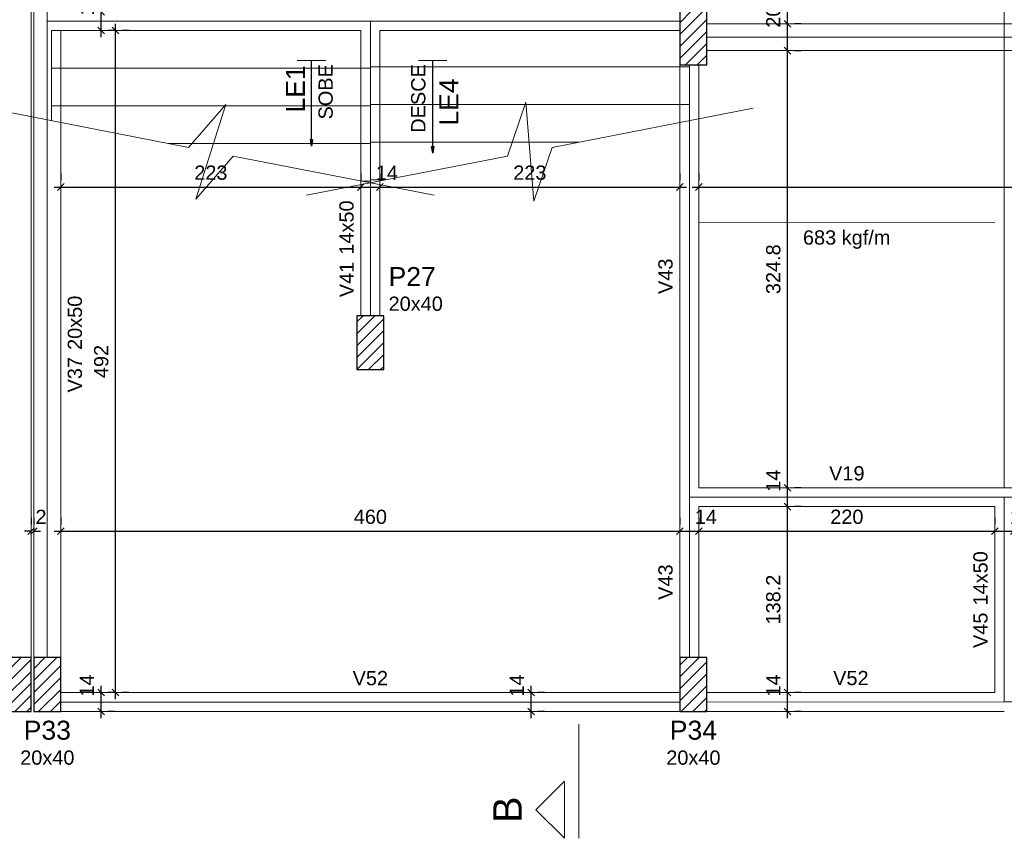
# Model space of a CAD drawing. Header units: millimetres. Extents: x 10 to 1250, y -62 to 528.
# Tile 158 of 193: x 67 to 81, y 225 to 237. Entities that reach past the tile are written whole.
import ezdxf

# ---------------------------------------------------------------- set-up
doc = ezdxf.new("R2010")
doc.units = ezdxf.units.MM
doc.header["$LTSCALE"] = 0.05
doc.linetypes.add('DOT', pattern=[6.35, 0, -6.35])
for name, color, linetype, lineweight in [('FO-Cargas de parede', 15, 'Continuous', 5), ('FO-Cortes', 9, 'Continuous', 5), ('FO-Cotas', 5, 'Continuous', 5), ('FO-Eixos', 5, 'Continuous', 5), ('FO-Hachura pilar que passa', 19, 'Continuous', 5), ('FO-Hachuras das lajes', 1, 'Continuous', 20), ('FO-Pilares', 4, 'Continuous', 30), ('FO-Textos das lajes', 3, 'Continuous', 20), ('FO-Textos das vigas', 7, 'Continuous', 5), ('FO-Textos dos pilares', 7, 'Continuous', 5), ('FO-Vigas', 7, 'Continuous', 5)]:
    doc.layers.add(name, color=color, linetype=linetype, lineweight=lineweight)
doc.styles.add('Arial', font='arial.ttf')
doc.styles.get("Standard").update_dxf_attribs({"font": 'arial.ttf'})
doc.dimstyles.get("Standard").update_dxf_attribs({"dimtxt": 0.18, "dimasz": 0.18, "dimexe": 0.18, "dimexo": 0.0625, "dimgap": 0.1, "dimtad": 1, "dimzin": 0, "dimdsep": 46, "dimtxsty": 'Standard', "dimblk": 'OBLIQUE', "dimcen": 0.1, "dimadec": 0, "dimazin": 0, "dimtfac": 1, "dimtofl": 0, "dimtmove": 0, "dimatfit": 3, "dimldrblk": 'OBLIQUE', "dimfxl": 1, "dimtolj": 1, "dimtzin": 0, "dimarcsym": 1})
doc.dimstyles.new('UM_50.000000', dxfattribs={"dimtxt": 0.18, "dimasz": 0.1, "dimexe": 0.1, "dimexo": 0.2, "dimgap": 0.1, "dimtad": 1, "dimdec": 1, "dimlfac": 50, "dimzin": 0, "dimdsep": 46, "dimtxsty": 'Standard', "dimblk": 'OBLIQUE', "dimcen": 0.09, "dimdle": 0.1, "dimadec": 1, "dimazin": 2, "dimtfac": 1, "dimtdec": 1, "dimtofl": 0, "dimtmove": 0, "dimatfit": 3, "dimldrblk": 'OBLIQUE', "dimfxl": 1, "dimtolj": 1, "dimarcsym": 1})
pattern_1 = [(45, (-3.85811, 597.30727), (-0.088388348, 0.088388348), [])]

# ---------------------------------------------------------------- blocks, each defined once
blk = doc.blocks.new('_Oblique')
at = {"color": 0, "linetype": 'ByBlock', "lineweight": -2}
blk.add_line((-0.5, -0.5), (0.5, 0.5), dxfattribs=at)
blk = doc.blocks.new('*D428')
at = {"layer": 'Defpoints', "color": 0, "transparency": 16777216}
for p in [(66.985, 229.53), (67.025, 229.53), (67.025, 229.53)]:
    blk.add_point(p, dxfattribs=at)
at = {"layer": 'FO-Cotas', "color": 0, "lineweight": -2, "transparency": 16777216}
for p, q in [((66.985, 229.73), (66.985, 229.63)), ((67.025, 229.73), (67.025, 229.63)), ((66.985, 229.53), (66.885, 229.53)), ((67.025, 229.53), (67.125, 229.53))]:
    blk.add_line(p, q, dxfattribs=at)
at = {"layer": 'FO-Cotas', "color": 0, "lineweight": -2, "transparency": 16777216, "xscale": 0.1, "yscale": 0.1, "zscale": 0.1}
blk.add_blockref('_Oblique', (66.985, 229.53), dxfattribs=at)
at = {"layer": 'FO-Cotas', "color": 0, "lineweight": -2, "transparency": 16777216, "xscale": 0.1, "yscale": 0.1, "zscale": 0.1, "rotation": 180}
blk.add_blockref('_Oblique', (67.025, 229.53), dxfattribs=at)
at = {"layer": 'FO-Cotas', "transparency": 16777216, "insert": (67.131, 229.742), "char_height": 0.2118, "attachment_point": 5, "rotation": 0.0057, "style": 'Arial'}
blk.add_mtext('\\A1;2', dxfattribs=at)
blk = doc.blocks.new('*D429')
at = {"layer": 'Defpoints', "color": 0, "transparency": 16777216}
for p in [(67.425, 229.53), (76.625, 229.53), (76.625, 229.53)]:
    blk.add_point(p, dxfattribs=at)
at = {"layer": 'FO-Cotas', "color": 0, "lineweight": -2, "transparency": 16777216}
for p, q in [((67.425, 229.73), (67.425, 229.63)), ((76.625, 229.73), (76.625, 229.63)), ((67.325, 229.53), (76.725, 229.53))]:
    blk.add_line(p, q, dxfattribs=at)
at = {"layer": 'FO-Cotas', "color": 0, "lineweight": -2, "transparency": 16777216, "xscale": 0.1, "yscale": 0.1, "zscale": 0.1, "rotation": 180}
blk.add_blockref('_Oblique', (67.425, 229.53), dxfattribs=at)
at = {"layer": 'FO-Cotas', "color": 0, "lineweight": -2, "transparency": 16777216, "xscale": 0.1, "yscale": 0.1, "zscale": 0.1}
blk.add_blockref('_Oblique', (76.625, 229.53), dxfattribs=at)
at = {"layer": 'FO-Cotas', "transparency": 16777216, "insert": (72.025, 229.742), "char_height": 0.2118, "attachment_point": 5, "rotation": 0.0057, "style": 'Arial'}
blk.add_mtext('\\A1;460', dxfattribs=at)
blk = doc.blocks.new('*D430')
at = {"layer": 'Defpoints', "color": 0, "transparency": 16777216}
for p in [(76.625, 229.53), (76.905, 229.53), (76.905, 229.53)]:
    blk.add_point(p, dxfattribs=at)
at = {"layer": 'FO-Cotas', "color": 0, "lineweight": -2, "transparency": 16777216}
for p, q in [((76.625, 229.73), (76.625, 229.63)), ((76.905, 229.73), (76.905, 229.63)), ((76.525, 229.53), (77.005, 229.53))]:
    blk.add_line(p, q, dxfattribs=at)
at = {"layer": 'FO-Cotas', "color": 0, "lineweight": -2, "transparency": 16777216, "xscale": 0.1, "yscale": 0.1, "zscale": 0.1, "rotation": 180}
blk.add_blockref('_Oblique', (76.625, 229.53), dxfattribs=at)
at = {"layer": 'FO-Cotas', "color": 0, "lineweight": -2, "transparency": 16777216, "xscale": 0.1, "yscale": 0.1, "zscale": 0.1}
blk.add_blockref('_Oblique', (76.905, 229.53), dxfattribs=at)
at = {"layer": 'FO-Cotas', "transparency": 16777216, "insert": (77.011, 229.742), "char_height": 0.2118, "attachment_point": 5, "rotation": 0.0057, "style": 'Arial'}
blk.add_mtext('\\A1;14', dxfattribs=at)
blk = doc.blocks.new('*D431')
at = {"layer": 'Defpoints', "color": 0, "transparency": 16777216}
for p in [(76.905, 229.53), (81.305, 229.53), (81.305, 229.53)]:
    blk.add_point(p, dxfattribs=at)
at = {"layer": 'FO-Cotas', "color": 0, "lineweight": -2, "transparency": 16777216}
for p, q in [((76.905, 229.73), (76.905, 229.63)), ((81.305, 229.73), (81.305, 229.63)), ((76.805, 229.53), (81.405, 229.53))]:
    blk.add_line(p, q, dxfattribs=at)
at = {"layer": 'FO-Cotas', "color": 0, "lineweight": -2, "transparency": 16777216, "xscale": 0.1, "yscale": 0.1, "zscale": 0.1, "rotation": 180}
blk.add_blockref('_Oblique', (76.905, 229.53), dxfattribs=at)
at = {"layer": 'FO-Cotas', "color": 0, "lineweight": -2, "transparency": 16777216, "xscale": 0.1, "yscale": 0.1, "zscale": 0.1}
blk.add_blockref('_Oblique', (81.305, 229.53), dxfattribs=at)
at = {"layer": 'FO-Cotas', "transparency": 16777216, "insert": (79.105, 229.742), "char_height": 0.2118, "attachment_point": 5, "rotation": 0.0057, "style": 'Arial'}
blk.add_mtext('\\A1;220', dxfattribs=at)
blk = doc.blocks.new('*D432')
at = {"layer": 'Defpoints', "color": 0, "transparency": 16777216}
for p in [(81.305, 229.53), (81.585, 229.53), (81.585, 229.53)]:
    blk.add_point(p, dxfattribs=at)
at = {"layer": 'FO-Cotas', "color": 0, "lineweight": -2, "transparency": 16777216}
for p, q in [((81.305, 229.73), (81.305, 229.63)), ((81.585, 229.73), (81.585, 229.63)), ((81.205, 229.53), (81.685, 229.53))]:
    blk.add_line(p, q, dxfattribs=at)
at = {"layer": 'FO-Cotas', "color": 0, "lineweight": -2, "transparency": 16777216, "xscale": 0.1, "yscale": 0.1, "zscale": 0.1, "rotation": 180}
blk.add_blockref('_Oblique', (81.305, 229.53), dxfattribs=at)
at = {"layer": 'FO-Cotas', "color": 0, "lineweight": -2, "transparency": 16777216, "xscale": 0.1, "yscale": 0.1, "zscale": 0.1}
blk.add_blockref('_Oblique', (81.585, 229.53), dxfattribs=at)
at = {"layer": 'FO-Cotas', "transparency": 16777216, "insert": (81.691, 229.742), "char_height": 0.2118, "attachment_point": 5, "rotation": 0.0057, "style": 'Arial'}
blk.add_mtext('\\A1;14', dxfattribs=at)
blk = doc.blocks.new('*D440')
at = {"layer": 'Defpoints', "color": 0, "transparency": 16777216}
for p in [(67.425, 234.644), (71.885, 234.644), (71.885, 234.644)]:
    blk.add_point(p, dxfattribs=at)
at = {"layer": 'FO-Cotas', "color": 0, "lineweight": -2, "transparency": 16777216}
for p, q in [((67.425, 234.844), (67.425, 234.744)), ((71.885, 234.844), (71.885, 234.744)), ((67.325, 234.644), (71.985, 234.644))]:
    blk.add_line(p, q, dxfattribs=at)
at = {"layer": 'FO-Cotas', "color": 0, "lineweight": -2, "transparency": 16777216, "xscale": 0.1, "yscale": 0.1, "zscale": 0.1, "rotation": 180}
blk.add_blockref('_Oblique', (67.425, 234.644), dxfattribs=at)
at = {"layer": 'FO-Cotas', "color": 0, "lineweight": -2, "transparency": 16777216, "xscale": 0.1, "yscale": 0.1, "zscale": 0.1}
blk.add_blockref('_Oblique', (71.885, 234.644), dxfattribs=at)
at = {"layer": 'FO-Cotas', "transparency": 16777216, "insert": (69.655, 234.856), "char_height": 0.2118, "attachment_point": 5, "rotation": 0.0057, "style": 'Arial'}
blk.add_mtext('\\A1;223', dxfattribs=at)
blk = doc.blocks.new('*D441')
at = {"layer": 'Defpoints', "color": 0, "transparency": 16777216}
for p in [(71.885, 234.644), (72.165, 234.644), (72.165, 234.644)]:
    blk.add_point(p, dxfattribs=at)
at = {"layer": 'FO-Cotas', "color": 0, "lineweight": -2, "transparency": 16777216}
for p, q in [((71.885, 234.844), (71.885, 234.744)), ((72.165, 234.844), (72.165, 234.744)), ((71.785, 234.644), (72.265, 234.644))]:
    blk.add_line(p, q, dxfattribs=at)
at = {"layer": 'FO-Cotas', "color": 0, "lineweight": -2, "transparency": 16777216, "xscale": 0.1, "yscale": 0.1, "zscale": 0.1, "rotation": 180}
blk.add_blockref('_Oblique', (71.885, 234.644), dxfattribs=at)
at = {"layer": 'FO-Cotas', "color": 0, "lineweight": -2, "transparency": 16777216, "xscale": 0.1, "yscale": 0.1, "zscale": 0.1}
blk.add_blockref('_Oblique', (72.165, 234.644), dxfattribs=at)
at = {"layer": 'FO-Cotas', "transparency": 16777216, "insert": (72.271, 234.856), "char_height": 0.2118, "attachment_point": 5, "rotation": 0.0057, "style": 'Arial'}
blk.add_mtext('\\A1;14', dxfattribs=at)
blk = doc.blocks.new('*D442')
at = {"layer": 'Defpoints', "color": 0, "transparency": 16777216}
for p in [(72.165, 234.644), (76.625, 234.644), (76.625, 234.644)]:
    blk.add_point(p, dxfattribs=at)
at = {"layer": 'FO-Cotas', "color": 0, "lineweight": -2, "transparency": 16777216}
for p, q in [((72.165, 234.844), (72.165, 234.744)), ((76.625, 234.844), (76.625, 234.744)), ((72.065, 234.644), (76.725, 234.644))]:
    blk.add_line(p, q, dxfattribs=at)
at = {"layer": 'FO-Cotas', "color": 0, "lineweight": -2, "transparency": 16777216, "xscale": 0.1, "yscale": 0.1, "zscale": 0.1, "rotation": 180}
blk.add_blockref('_Oblique', (72.165, 234.644), dxfattribs=at)
at = {"layer": 'FO-Cotas', "color": 0, "lineweight": -2, "transparency": 16777216, "xscale": 0.1, "yscale": 0.1, "zscale": 0.1}
blk.add_blockref('_Oblique', (76.625, 234.644), dxfattribs=at)
at = {"layer": 'FO-Cotas', "transparency": 16777216, "insert": (74.395, 234.856), "char_height": 0.2118, "attachment_point": 5, "rotation": 0.0057, "style": 'Arial'}
blk.add_mtext('\\A1;223', dxfattribs=at)
blk = doc.blocks.new('*D443')
at = {"layer": 'Defpoints', "color": 0, "transparency": 16777216}
for p in [(76.905, 234.644), (88.145, 234.644), (88.145, 234.644)]:
    blk.add_point(p, dxfattribs=at)
at = {"layer": 'FO-Cotas', "color": 0, "lineweight": -2, "transparency": 16777216}
for p, q in [((76.905, 234.844), (76.905, 234.744)), ((88.145, 234.844), (88.145, 234.744)), ((76.805, 234.644), (88.245, 234.644))]:
    blk.add_line(p, q, dxfattribs=at)
at = {"layer": 'FO-Cotas', "color": 0, "lineweight": -2, "transparency": 16777216, "xscale": 0.1, "yscale": 0.1, "zscale": 0.1, "rotation": 180}
blk.add_blockref('_Oblique', (76.905, 234.644), dxfattribs=at)
at = {"layer": 'FO-Cotas', "color": 0, "lineweight": -2, "transparency": 16777216, "xscale": 0.1, "yscale": 0.1, "zscale": 0.1}
blk.add_blockref('_Oblique', (88.145, 234.644), dxfattribs=at)
at = {"layer": 'FO-Cotas', "transparency": 16777216, "insert": (82.525, 234.856), "char_height": 0.2118, "attachment_point": 5, "rotation": 0.0057, "style": 'Arial'}
blk.add_mtext('\\A1;562', dxfattribs=at)
blk = doc.blocks.new('*D496')
at = {"layer": 'Defpoints', "color": 0, "transparency": 16777216}
for p in [(68.025, 227.131), (68.025, 227.131), (68.025, 226.851)]:
    blk.add_point(p, dxfattribs=at)
at = {"layer": 'FO-Cotas', "color": 0, "lineweight": -2, "transparency": 16777216}
for p, q in [((68.025, 226.751), (68.025, 227.231)), ((68.225, 227.131), (68.125, 227.131)), ((68.225, 226.851), (68.125, 226.851))]:
    blk.add_line(p, q, dxfattribs=at)
at = {"layer": 'FO-Cotas', "color": 0, "lineweight": -2, "transparency": 16777216, "xscale": 0.1, "yscale": 0.1, "zscale": 0.1}
for p, rotation in [((68.025, 227.131), 90), ((68.025, 226.851), 270)]:
    blk.add_blockref('_Oblique', p, dxfattribs=dict(at, rotation=rotation))
at = {"layer": 'FO-Cotas', "transparency": 16777216, "insert": (67.813, 227.237), "char_height": 0.2118, "attachment_point": 5, "rotation": 90, "style": 'Arial'}
blk.add_mtext('\\A1;14', dxfattribs=at)
blk = doc.blocks.new('*D497')
at = {"layer": 'Defpoints', "color": 0, "transparency": 16777216}
for p in [(68.238, 236.97), (68.238, 236.97), (68.238, 227.131)]:
    blk.add_point(p, dxfattribs=at)
at = {"layer": 'FO-Cotas', "color": 0, "lineweight": -2, "transparency": 16777216}
for p, q in [((68.238, 227.031), (68.238, 237.07)), ((68.438, 236.97), (68.338, 236.97)), ((68.438, 227.131), (68.338, 227.131))]:
    blk.add_line(p, q, dxfattribs=at)
at = {"layer": 'FO-Cotas', "color": 0, "lineweight": -2, "transparency": 16777216, "xscale": 0.1, "yscale": 0.1, "zscale": 0.1}
for p, rotation in [((68.238, 236.97), 90), ((68.238, 227.131), 270)]:
    blk.add_blockref('_Oblique', p, dxfattribs=dict(at, rotation=rotation))
at = {"layer": 'FO-Cotas', "transparency": 16777216, "insert": (68.027, 232.051), "char_height": 0.2118, "attachment_point": 5, "rotation": 90, "style": 'Arial'}
blk.add_mtext('\\A1;492', dxfattribs=at)
blk = doc.blocks.new('*D498')
at = {"layer": 'Defpoints', "color": 0, "transparency": 16777216}
for p in [(68.025, 237.25), (68.025, 237.25), (68.025, 236.97)]:
    blk.add_point(p, dxfattribs=at)
at = {"layer": 'FO-Cotas', "color": 0, "lineweight": -2, "transparency": 16777216}
for p, q in [((68.025, 236.87), (68.025, 237.35)), ((68.225, 237.25), (68.125, 237.25)), ((68.225, 236.97), (68.125, 236.97))]:
    blk.add_line(p, q, dxfattribs=at)
at = {"layer": 'FO-Cotas', "color": 0, "lineweight": -2, "transparency": 16777216, "xscale": 0.1, "yscale": 0.1, "zscale": 0.1}
for p, rotation in [((68.025, 237.25), 90), ((68.025, 236.97), 270)]:
    blk.add_blockref('_Oblique', p, dxfattribs=dict(at, rotation=rotation))
at = {"layer": 'FO-Cotas', "transparency": 16777216, "insert": (67.813, 237.356), "char_height": 0.2118, "attachment_point": 5, "rotation": 90, "style": 'Arial'}
blk.add_mtext('\\A1;14', dxfattribs=at)
blk = doc.blocks.new('*D501')
at = {"layer": 'Defpoints', "color": 0, "transparency": 16777216}
for p in [(74.413, 227.131), (74.413, 227.131), (74.413, 226.851)]:
    blk.add_point(p, dxfattribs=at)
at = {"layer": 'FO-Cotas', "color": 0, "lineweight": -2, "transparency": 16777216}
for p, q in [((74.413, 226.751), (74.413, 227.231)), ((74.613, 227.131), (74.513, 227.131)), ((74.613, 226.851), (74.513, 226.851))]:
    blk.add_line(p, q, dxfattribs=at)
at = {"layer": 'FO-Cotas', "color": 0, "lineweight": -2, "transparency": 16777216, "xscale": 0.1, "yscale": 0.1, "zscale": 0.1}
for p, rotation in [((74.413, 227.131), 90), ((74.413, 226.851), 270)]:
    blk.add_blockref('_Oblique', p, dxfattribs=dict(at, rotation=rotation))
at = {"layer": 'FO-Cotas', "transparency": 16777216, "insert": (74.201, 227.237), "char_height": 0.2118, "attachment_point": 5, "rotation": 90, "style": 'Arial'}
blk.add_mtext('\\A1;14', dxfattribs=at)
blk = doc.blocks.new('*D503')
at = {"layer": 'Defpoints', "color": 0, "transparency": 16777216}
for p in [(78.225, 227.131), (78.225, 227.131), (78.225, 226.851)]:
    blk.add_point(p, dxfattribs=at)
at = {"layer": 'FO-Cotas', "color": 0, "lineweight": -2, "transparency": 16777216}
for p, q in [((78.225, 226.751), (78.225, 227.231)), ((78.425, 227.131), (78.325, 227.131)), ((78.425, 226.851), (78.325, 226.851))]:
    blk.add_line(p, q, dxfattribs=at)
at = {"layer": 'FO-Cotas', "color": 0, "lineweight": -2, "transparency": 16777216, "xscale": 0.1, "yscale": 0.1, "zscale": 0.1}
for p, rotation in [((78.225, 227.131), 90), ((78.225, 226.851), 270)]:
    blk.add_blockref('_Oblique', p, dxfattribs=dict(at, rotation=rotation))
at = {"layer": 'FO-Cotas', "transparency": 16777216, "insert": (78.013, 227.237), "char_height": 0.2118, "attachment_point": 5, "rotation": 90, "style": 'Arial'}
blk.add_mtext('\\A1;14', dxfattribs=at)
blk = doc.blocks.new('*D504')
at = {"layer": 'Defpoints', "color": 0, "transparency": 16777216}
for p in [(78.225, 229.894), (78.225, 229.894), (78.225, 227.131)]:
    blk.add_point(p, dxfattribs=at)
at = {"layer": 'FO-Cotas', "color": 0, "lineweight": -2, "transparency": 16777216}
for p, q in [((78.225, 227.031), (78.225, 229.994)), ((78.425, 229.894), (78.325, 229.894)), ((78.425, 227.131), (78.325, 227.131))]:
    blk.add_line(p, q, dxfattribs=at)
at = {"layer": 'FO-Cotas', "color": 0, "lineweight": -2, "transparency": 16777216, "xscale": 0.1, "yscale": 0.1, "zscale": 0.1}
for p, rotation in [((78.225, 229.894), 90), ((78.225, 227.131), 270)]:
    blk.add_blockref('_Oblique', p, dxfattribs=dict(at, rotation=rotation))
at = {"layer": 'FO-Cotas', "transparency": 16777216, "insert": (78.013, 228.513), "char_height": 0.2118, "attachment_point": 5, "rotation": 90, "style": 'Arial'}
blk.add_mtext('\\A1;138.2', dxfattribs=at)
blk = doc.blocks.new('*D505')
at = {"layer": 'Defpoints', "color": 0, "transparency": 16777216}
for p in [(78.225, 230.174), (78.225, 230.174), (78.225, 229.894)]:
    blk.add_point(p, dxfattribs=at)
at = {"layer": 'FO-Cotas', "color": 0, "lineweight": -2, "transparency": 16777216}
for p, q in [((78.225, 229.794), (78.225, 230.274)), ((78.425, 230.174), (78.325, 230.174)), ((78.425, 229.894), (78.325, 229.894))]:
    blk.add_line(p, q, dxfattribs=at)
at = {"layer": 'FO-Cotas', "color": 0, "lineweight": -2, "transparency": 16777216, "xscale": 0.1, "yscale": 0.1, "zscale": 0.1}
for p, rotation in [((78.225, 230.174), 90), ((78.225, 229.894), 270)]:
    blk.add_blockref('_Oblique', p, dxfattribs=dict(at, rotation=rotation))
at = {"layer": 'FO-Cotas', "transparency": 16777216, "insert": (78.013, 230.28), "char_height": 0.2118, "attachment_point": 5, "rotation": 90, "style": 'Arial'}
blk.add_mtext('\\A1;14', dxfattribs=at)
blk = doc.blocks.new('*D506')
at = {"layer": 'Defpoints', "color": 0, "transparency": 16777216}
for p in [(78.225, 236.67), (78.225, 236.67), (78.225, 230.174)]:
    blk.add_point(p, dxfattribs=at)
at = {"layer": 'FO-Cotas', "color": 0, "lineweight": -2, "transparency": 16777216}
for p, q in [((78.225, 230.074), (78.225, 236.77)), ((78.425, 236.67), (78.325, 236.67)), ((78.425, 230.174), (78.325, 230.174))]:
    blk.add_line(p, q, dxfattribs=at)
at = {"layer": 'FO-Cotas', "color": 0, "lineweight": -2, "transparency": 16777216, "xscale": 0.1, "yscale": 0.1, "zscale": 0.1}
for p, rotation in [((78.225, 236.67), 90), ((78.225, 230.174), 270)]:
    blk.add_blockref('_Oblique', p, dxfattribs=dict(at, rotation=rotation))
at = {"layer": 'FO-Cotas', "transparency": 16777216, "insert": (78.013, 233.422), "char_height": 0.2118, "attachment_point": 5, "rotation": 90, "style": 'Arial'}
blk.add_mtext('\\A1;324.8', dxfattribs=at)
blk = doc.blocks.new('*D507')
at = {"layer": 'Defpoints', "color": 0, "transparency": 16777216}
for p in [(78.225, 237.07), (78.225, 237.07), (78.225, 236.67)]:
    blk.add_point(p, dxfattribs=at)
at = {"layer": 'FO-Cotas', "color": 0, "lineweight": -2, "transparency": 16777216}
for p, q in [((78.225, 236.57), (78.225, 237.17)), ((78.425, 237.07), (78.325, 237.07)), ((78.425, 236.67), (78.325, 236.67))]:
    blk.add_line(p, q, dxfattribs=at)
at = {"layer": 'FO-Cotas', "color": 0, "lineweight": -2, "transparency": 16777216, "xscale": 0.1, "yscale": 0.1, "zscale": 0.1}
for p, rotation in [((78.225, 237.07), 90), ((78.225, 236.67), 270)]:
    blk.add_blockref('_Oblique', p, dxfattribs=dict(at, rotation=rotation))
at = {"layer": 'FO-Cotas', "transparency": 16777216, "insert": (78.013, 237.176), "char_height": 0.2118, "attachment_point": 5, "rotation": 90, "style": 'Arial'}
blk.add_mtext('\\A1;20', dxfattribs=at)
blk = doc.blocks.new('*D508')
at = {"layer": 'Defpoints', "color": 0, "transparency": 16777216}
for p in [(78.225, 244.414), (78.225, 244.414), (78.225, 237.07)]:
    blk.add_point(p, dxfattribs=at)
at = {"layer": 'FO-Cotas', "color": 0, "lineweight": -2, "transparency": 16777216}
for p, q in [((78.225, 236.97), (78.225, 244.514)), ((78.425, 244.414), (78.325, 244.414)), ((78.425, 237.07), (78.325, 237.07))]:
    blk.add_line(p, q, dxfattribs=at)
at = {"layer": 'FO-Cotas', "color": 0, "lineweight": -2, "transparency": 16777216, "xscale": 0.1, "yscale": 0.1, "zscale": 0.1}
for p, rotation in [((78.225, 244.414), 90), ((78.225, 237.07), 270)]:
    blk.add_blockref('_Oblique', p, dxfattribs=dict(at, rotation=rotation))
at = {"layer": 'FO-Cotas', "transparency": 16777216, "insert": (78.013, 240.742), "char_height": 0.2118, "attachment_point": 5, "rotation": 90, "style": 'Arial'}
blk.add_mtext('\\A1;367.2', dxfattribs=at)

msp = doc.modelspace()

# ---------------------------------------------------------------- hatches: boundary and pattern name
at = {"layer": 'FO-Hachura pilar que passa', "linetype": 'Continuous'}
h = msp.add_hatch(dxfattribs=at)
h.set_pattern_fill('ANSI31', color=256, style=0)
h.set_pattern_definition(pattern_1)
h.paths.add_polyline_path([(76.625, 236.4604), (76.825, 236.4604), (77.025, 236.4604), (77.025, 236.8604), (77.025, 237.2604), (76.825, 237.2604), (76.625, 237.2604), (76.625, 236.8604)])
h = msp.add_hatch(dxfattribs=at)
h.set_pattern_fill('ANSI31', color=256, style=0)
h.set_pattern_definition(pattern_1)
h.paths.add_polyline_path([(72.225, 232.7304), (72.025, 232.7304), (71.825, 232.7304), (71.825, 232.3304), (71.825, 231.9304), (72.025, 231.9304), (72.225, 231.9304), (72.225, 232.3304)])
h = msp.add_hatch(dxfattribs=at)
h.set_pattern_fill('ANSI31', color=256, style=0)
h.set_pattern_definition(pattern_1)
h.paths.add_polyline_path([(66.985, 227.6504), (66.785, 227.6504), (66.585, 227.6504), (66.585, 227.2504), (66.585, 226.8504), (66.785, 226.8504), (66.985, 226.8504), (66.985, 227.2504)])
h = msp.add_hatch(dxfattribs=at)
h.set_pattern_fill('ANSI31', color=256, style=0)
h.set_pattern_definition(pattern_1)
h.paths.add_polyline_path([(67.025, 226.8504), (67.225, 226.8504), (67.425, 226.8504), (67.425, 227.2504), (67.425, 227.6504), (67.225, 227.6504), (67.025, 227.6504), (67.025, 227.2504)])
h = msp.add_hatch(dxfattribs=at)
h.set_pattern_fill('ANSI31', color=256, style=0)
h.set_pattern_definition(pattern_1)
h.paths.add_polyline_path([(76.625, 226.8504), (76.825, 226.8504), (77.025, 226.8504), (77.025, 227.2504), (77.025, 227.6504), (76.825, 227.6504), (76.625, 227.6504), (76.625, 227.2504)])

# ---------------------------------------------------------------- linework, layer by layer
at = {"layer": 'FO-Cargas de parede'}
for p, q in [((81.445, 244.3844), (81.445, 230.1744)), ((81.302, 234.1104), (76.905, 234.1144))]:
    msp.add_line(p, q, dxfattribs=at)
at = {"layer": 'FO-Cortes', "linetype": 'Continuous'}
for p, q in [((69.3232, 235.2326), (69.8781, 235.8701)), ((69.3232, 235.2326), (69.8781, 235.8701)), ((69.8781, 235.8701), (69.4318, 234.4657)), ((69.8781, 235.8701), (69.4318, 234.4657)), ((74.0632, 235.1031), (74.3377, 235.9024)), ((74.3377, 235.9024), (74.4522, 234.4333)), ((66.337, 235.8154), (69.3232, 235.2326)), ((66.337, 235.8154), (69.3232, 235.2326)), ((74.7268, 235.2326), (77.713, 235.8154)), ((74.4522, 234.4333), (74.7268, 235.2326)), ((69.4318, 234.4657), (69.9868, 235.1031)), ((69.4318, 234.4657), (69.9868, 235.1031)), ((69.9868, 235.1031), (72.973, 234.5204)), ((69.9868, 235.1031), (72.973, 234.5204)), ((71.077, 234.5204), (74.0632, 235.1031))]:
    msp.add_line(p, q, dxfattribs=at)
at = {"layer": 'FO-Cortes'}
msp.add_line((75.1214, 224.9656), (75.1214, 226.66), dxfattribs=at)
at = {"layer": 'FO-Cortes', "linetype": 'Continuous'}
msp.add_lwpolyline([(74.9096, 224.9656), (74.9096, 225.8128), (74.486, 225.3892), (74.9096, 224.9656)], close=True, dxfattribs=at)
at = {"layer": 'FO-Eixos'}
for p, q in [((67.225, 237.1104), (67.225, 238.9704)), ((67.225, 227.6504), (67.225, 237.1104)), ((67.225, 237.1104), (67.285, 237.1104)), ((67.285, 237.1104), (72.025, 237.1104)), ((72.025, 237.1104), (76.625, 237.1104)), ((72.025, 232.7304), (72.025, 237.1104)), ((77.025, 236.8704), (87.885, 236.8704)), ((76.765, 230.0344), (76.765, 236.4604)), ((76.765, 227.6504), (76.765, 230.0344)), ((76.765, 230.0344), (81.445, 230.0344)), ((81.445, 226.9912), (81.445, 230.0344)), ((81.445, 230.0344), (88.285, 230.0344)), ((67.425, 226.9904), (76.625, 226.991)), ((77.025, 226.991), (81.445, 226.9912)), ((81.445, 226.9912), (82.481, 226.9914))]:
    msp.add_line(p, q, dxfattribs=at)
at = {"layer": 'FO-Hachuras das lajes', "linetype": 'Continuous'}
for p, q in [((67.285, 236.9704), (67.285, 235.6304)), ((67.285, 236.9704), (67.285, 235.6304)), ((72.025, 236.9704), (72.025, 234.7054)), ((72.025, 236.9704), (72.025, 234.7054)), ((72.025, 236.9704), (72.025, 234.7054)), ((72.025, 236.4304), (76.765, 236.4304)), ((76.765, 236.4604), (76.765, 235.6304)), ((72.025, 236.4104), (67.285, 236.4104)), ((72.025, 236.4104), (67.285, 236.4104)), ((72.025, 235.8504), (67.285, 235.8504)), ((72.025, 235.8504), (67.285, 235.8504)), ((72.025, 235.8704), (76.765, 235.8704)), ((72.025, 235.2904), (69.0272, 235.2904)), ((72.025, 235.2904), (69.0272, 235.2904)), ((72.025, 235.3104), (75.1252, 235.3104)), ((72.025, 234.7304), (71.8969, 234.7304)), ((72.025, 234.7304), (71.8969, 234.7304)), ((72.025, 234.7504), (72.2556, 234.7504))]:
    msp.add_line(p, q, dxfattribs=at)
at = {"layer": 'FO-Pilares'}
for points in [[(76.625, 236.4604), (76.825, 236.4604), (77.025, 236.4604), (77.025, 236.8604), (77.025, 237.2604), (76.825, 237.2604), (76.625, 237.2604), (76.625, 236.8604), (76.625, 236.4604)], [(72.225, 232.7304), (72.025, 232.7304), (71.825, 232.7304), (71.825, 232.3304), (71.825, 231.9304), (72.025, 231.9304), (72.225, 231.9304), (72.225, 232.3304), (72.225, 232.7304)], [(66.985, 227.6504), (66.785, 227.6504), (66.585, 227.6504), (66.585, 227.2504), (66.585, 226.8504), (66.785, 226.8504), (66.985, 226.8504), (66.985, 227.2504), (66.985, 227.6504)], [(67.025, 226.8504), (67.225, 226.8504), (67.425, 226.8504), (67.425, 227.2504), (67.425, 227.6504), (67.225, 227.6504), (67.025, 227.6504), (67.025, 227.2504), (67.025, 226.8504)], [(76.625, 226.8504), (76.825, 226.8504), (77.025, 226.8504), (77.025, 227.2504), (77.025, 227.6504), (76.825, 227.6504), (76.625, 227.6504), (76.625, 227.2504), (76.625, 226.8504)]]:
    msp.add_lwpolyline(points, close=True, dxfattribs=at)
at = {"layer": 'FO-Textos das lajes', "linetype": 'Continuous'}
for p, q in [((70.9395, 236.5226), (71.3631, 236.5226)), ((70.9395, 236.5226), (71.3631, 236.5226)), ((70.9395, 236.5226), (71.3631, 236.5226)), ((70.9395, 236.5226), (71.3631, 236.5226)), ((73.1634, 236.5226), (72.7398, 236.5226)), ((73.1634, 236.5226), (72.7398, 236.5226))]:
    msp.add_line(p, q, dxfattribs=at)
at = {"layer": 'FO-Vigas'}
for p, q in [((66.9851, 238.9704), (66.9852, 235.6844)), ((67.025, 237.1104), (67.025, 238.9704)), ((67.025, 227.6504), (67.025, 237.1104)), ((77.025, 237.0704), (87.885, 237.0704)), ((67.425, 236.9704), (67.285, 236.9704)), ((67.285, 236.9704), (71.885, 236.9704)), ((67.425, 227.6504), (67.425, 236.9704)), ((71.885, 232.7304), (71.885, 236.9704)), ((72.165, 236.9704), (76.625, 236.9704)), ((72.165, 232.7304), (72.165, 236.9704)), ((77.025, 236.6704), (87.885, 236.6704)), ((76.625, 230.0344), (76.625, 236.4604)), ((76.905, 230.1744), (76.905, 236.4604)), ((66.9851, 227.6504), (66.9852, 235.6844)), ((76.905, 230.1744), (81.445, 230.1744)), ((81.445, 230.1744), (88.145, 230.1744)), ((76.625, 227.6504), (76.625, 230.0344)), ((76.905, 227.6504), (76.905, 229.8944)), ((76.905, 229.8944), (81.305, 229.8944)), ((81.305, 227.1312), (81.305, 229.8944)), ((67.425, 227.1307), (76.625, 227.1308)), ((77.025, 227.1311), (81.305, 227.1312)), ((67.425, 226.8507), (76.625, 226.851)), ((77.025, 226.851), (81.445, 226.8512))]:
    msp.add_line(p, q, dxfattribs=at)

# ---------------------------------------------------------------- texts
at = {"layer": 'FO-Cargas de parede', "linetype": 'Continuous', "insert": (79.1029, 233.7243), "char_height": 0.2118, "attachment_point": 8, "line_spacing_factor": 0.798, "style": 'Arial'}
msp.add_mtext('683 kgf/m', dxfattribs=at)
at = {"layer": 'FO-Cortes', "linetype": 'DOT', "ltscale": 0.2, "insert": (74.2742, 225.3892), "char_height": 0.4236, "width": 1.351433, "attachment_point": 8, "rotation": 90, "line_spacing_factor": 0.798, "style": 'Arial'}
msp.add_mtext('B', dxfattribs=at)
at = {"layer": 'FO-Textos das lajes', "linetype": 'Continuous', "attachment_point": 9, "rotation": 90, "line_spacing_factor": 0.798, "style": 'Arial'}
for s, insert, char_height in [('SOBE', (71.469, 236.4697), 0.2118), ('SOBE', (71.469, 236.4697), 0.2118), ('DESCE', (72.8457, 236.4697), 0.2118), ('LE1', (71.0525, 236.452), 0.2824), ('LE1', (71.0525, 236.452), 0.2824), ('LE4', (73.3328, 236.2579), 0.2824)]:
    msp.add_mtext(s, dxfattribs=dict(at, insert=insert, char_height=char_height))
at = {"layer": 'FO-Textos das vigas', "linetype": 'Continuous', "char_height": 0.2118, "rotation": 90, "line_spacing_factor": 0.798, "style": 'Arial'}
for s, insert, attachment_point in [('14x50', (71.7791, 233.6386), 7), ('V41', (71.7791, 233.5327), 9), ('V43', (76.5191, 233.3174), 8), ('20x50', (67.7427, 232.2231), 7), ('V37', (67.7427, 232.1172), 9), ('14x50', (81.1991, 228.4255), 7), ('V43', (76.5191, 228.7724), 8), ('V45', (81.1991, 228.3196), 9)]:
    msp.add_mtext(s, dxfattribs=dict(at, insert=insert, attachment_point=attachment_point))
at = {"layer": 'FO-Textos das vigas', "linetype": 'Continuous', "char_height": 0.2118, "attachment_point": 8, "line_spacing_factor": 0.798, "style": 'Arial'}
for s, insert in [('V19', (79.105, 230.2803)), ('V52', (72.025, 227.2376)), ('V52', (79.165, 227.2385))]:
    msp.add_mtext(s, dxfattribs=dict(at, insert=insert))
at = {"layer": 'FO-Textos dos pilares', "linetype": 'Continuous', "line_spacing_factor": 0.798, "style": 'Arial'}
for s, insert, char_height, attachment_point in [('P27', (72.2956, 233.1716), 0.2824, 7), ('20x40', (72.2956, 232.801), 0.2118, 7), ('P33', (67.225, 226.4268), 0.2824, 8), ('P34', (76.825, 226.4268), 0.2824, 8), ('20x40', (67.225, 226.0561), 0.2118, 8), ('20x40', (76.825, 226.0561), 0.2118, 8)]:
    msp.add_mtext(s, dxfattribs=dict(at, insert=insert, char_height=char_height, attachment_point=attachment_point))

# ---------------------------------------------------------------- dimensions: what is measured, and where the dimension line sits
at = {"layer": 'FO-Cotas'}
for base, p1, p2, picture, middle in [((78.225, 244.4144), (78.225, 237.0704), (78.225, 244.4144), '*D508', (78.0132, 240.7424)), ((68.025, 237.2504), (68.025, 236.9704), (68.025, 237.2504), '*D498', (67.8132, 237.3563)), ((78.225, 237.0704), (78.225, 236.6704), (78.225, 237.0704), '*D507', (78.0132, 237.1763)), ((68.2385, 236.9704), (68.2385, 227.1307), (68.2385, 236.9704), '*D497', (68.0267, 232.0505)), ((78.225, 236.6704), (78.225, 230.1744), (78.225, 236.6704), '*D506', (78.0132, 233.4224)), ((78.225, 230.1744), (78.225, 229.8944), (78.225, 230.1744), '*D505', (78.0132, 230.2803)), ((78.225, 229.8944), (78.225, 227.1311), (78.225, 229.8944), '*D504', (78.0132, 228.5127)), ((68.025, 227.1307), (68.025, 226.8507), (68.025, 227.1307), '*D496', (67.8132, 227.2366)), ((74.413, 227.1308), (74.413, 226.8509), (74.413, 227.1308), '*D501', (74.2012, 227.2367)), ((78.225, 227.1311), (78.225, 226.851), (78.225, 227.1311), '*D503', (78.0132, 227.237))]:
    dim = msp.add_linear_dim(base=base, p1=p1, p2=p2, angle=90, dimstyle='UM_50.000000', override={"dimtxt": 0.2118, "dimasz": 0.1, "dimexe": 0.1, "dimexo": 0.2, "dimtad": 1, "dimtih": 0, "dimtoh": 0, "dimdec": 1, "dimlfac": 50, "dimzin": 8, "dimtxsty": 'Arial', "dimblk": 'Oblique', "dimblk1": 'Oblique', "dimblk2": 'Oblique', "dimsah": 1, "dimdle": 0.1, "dimse1": 0, "dimse2": 0, "dimclrt": 256, "dimadec": 1, "dimazin": 3, "dimtmove": 2, "dimldrblk": 'Oblique'}, dxfattribs=at)
    dim.commit()
    dim.dimension.update_dxf_attribs({"geometry": picture, "text_midpoint": middle, "dimtype": 160, "text_rotation": 90})
for base, p1, p2, picture, middle in [((71.885, 234.644), (67.425, 234.644), (71.885, 234.644), '*D440', (69.655, 234.8558)), ((72.165, 234.644), (71.885, 234.644), (72.165, 234.644), '*D441', (72.2709, 234.8558)), ((76.625, 234.644), (72.165, 234.644), (76.625, 234.644), '*D442', (74.395, 234.8558)), ((88.145, 234.644), (76.905, 234.644), (88.145, 234.644), '*D443', (82.525, 234.8558)), ((67.025, 229.5304), (66.9851, 229.5304), (67.025, 229.5304), '*D428', (67.1309, 229.7422)), ((76.625, 229.5304), (67.425, 229.5304), (76.625, 229.5304), '*D429', (72.025, 229.7422)), ((76.905, 229.5304), (76.625, 229.5304), (76.905, 229.5304), '*D430', (77.0109, 229.7422)), ((81.305, 229.5304), (76.905, 229.5304), (81.305, 229.5304), '*D431', (79.105, 229.7422)), ((81.585, 229.5304), (81.305, 229.5304), (81.585, 229.5304), '*D432', (81.6909, 229.7422))]:
    dim = msp.add_linear_dim(base=base, p1=p1, p2=p2, dimstyle='UM_50.000000', override={"dimtxt": 0.2118, "dimasz": 0.1, "dimexe": 0.1, "dimexo": 0.2, "dimtad": 1, "dimtih": 0, "dimtoh": 0, "dimdec": 1, "dimlfac": 50, "dimzin": 8, "dimtxsty": 'Arial', "dimblk": 'Oblique', "dimblk1": 'Oblique', "dimblk2": 'Oblique', "dimsah": 1, "dimdle": 0.1, "dimse1": 0, "dimse2": 0, "dimclrt": 256, "dimadec": 1, "dimazin": 3, "dimtmove": 2, "dimldrblk": 'Oblique'}, dxfattribs=at)
    dim.commit()
    dim.dimension.update_dxf_attribs({"geometry": picture, "text_midpoint": middle, "dimtype": 160, "text_rotation": 0.00573})

# ---------------------------------------------------------------- leaders
at = {"layer": 'FO-Textos das lajes', "linetype": 'Continuous'}
for points in [[(71.1513, 235.2518), (71.1513, 236.5226)], [(71.1513, 235.2518), (71.1513, 236.5226)], [(72.9516, 235.1459), (72.9516, 236.5226)]]:
    msp.add_leader(points, dimstyle='Standard', override={"dimasz": 0.1, "dimldrblk": 'Closed'}, dxfattribs=at)

doc.saveas('drawing.dxf')
